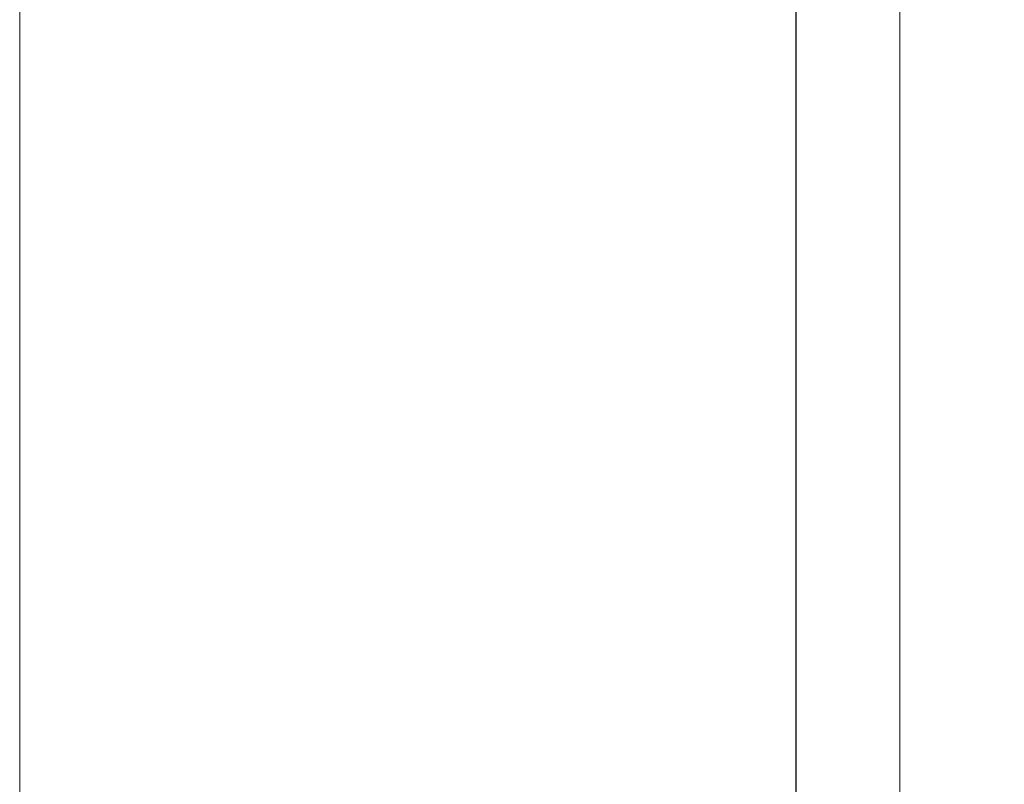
# Model space of a CAD drawing. Header units: millimetres. Extents: x -6792 to 22441, y -13430 to 4653.
# Tile 140 of 256: x -1723 to -1711, y -12222 to -12213. Entities that reach past the tile are written whole.
import ezdxf

# ---------------------------------------------------------------- set-up
doc = ezdxf.new("R2010")
doc.units = ezdxf.units.MM
doc.layers.add('_A_ŚCIANY WEWNĘTRZNE', color=7, linetype='Continuous', lineweight=13)
doc.layers.add('drzwi', color=30, linetype='Continuous', lineweight=20)
doc.layers.add('Wyposazenie Wew - Urzadzenia Sanitarne', color=6, linetype='Continuous')

msp = doc.modelspace()

# ---------------------------------------------------------------- linework, layer by layer
at = {"layer": '_A_ŚCIANY WEWNĘTRZNE', "color": 251, "linetype": 'Continuous'}
msp.add_lwpolyline([(-1711.922, -12195.539), (-1711.922, -12324.413)], dxfattribs=at)
at = {"layer": '_A_ŚCIANY WEWNĘTRZNE', "ltscale": 20}
msp.add_lwpolyline([(-1713.172, -12196.789), (-1713.172, -12324.413)], dxfattribs=at)
at = {"layer": 'drzwi', "color": 3}
msp.add_lwpolyline([(-1722.511, -11775.548), (-1334.809, -11775.548), (-1334.809, -12324.413), (-1722.511, -12324.413)], close=True, dxfattribs=at)
at = {"layer": 'Wyposazenie Wew - Urzadzenia Sanitarne'}
for points in [[(-1722.511, -12182.854), (-1713.172, -12182.854), (-1713.172, -12324.413)], [(-1722.511, -12182.854), (-1713.172, -12182.854), (-1713.172, -12267.854), (-1722.511, -12267.854)]]:
    msp.add_lwpolyline(points, dxfattribs=at)

doc.saveas('drawing.dxf')
